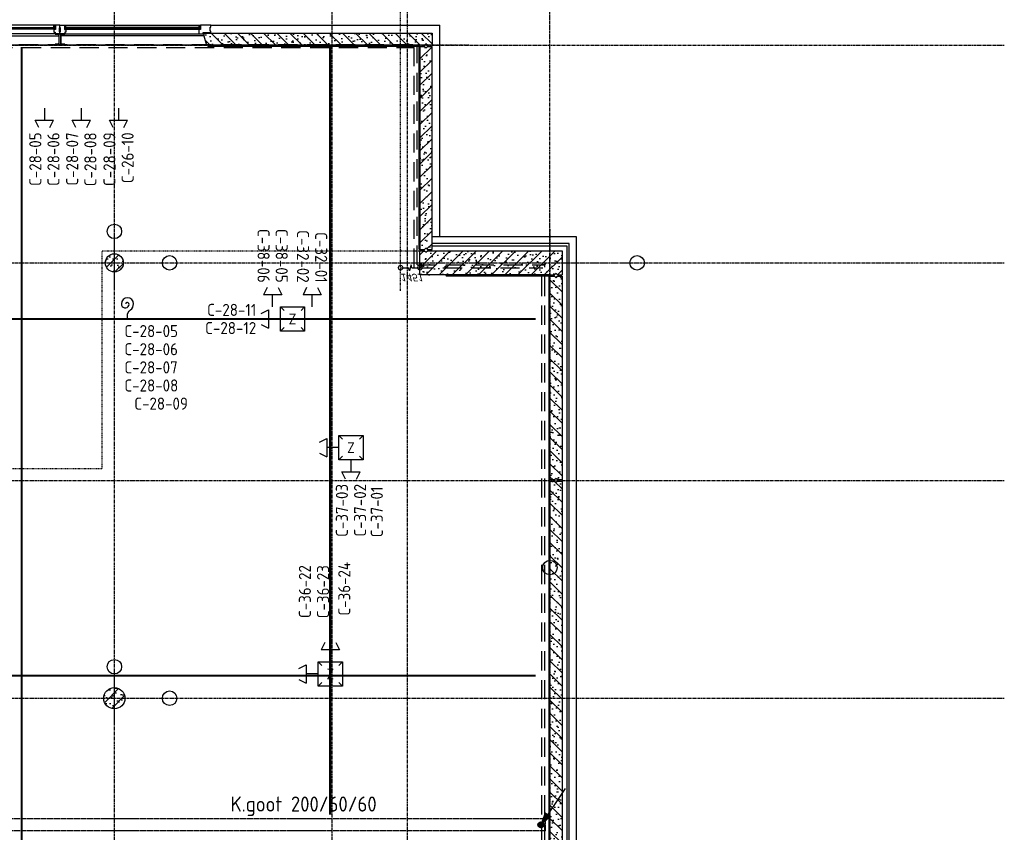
# Model space of a CAD drawing. Extents: x 0 to 1189, y 0 to 841.
# Tile 31 of 33: x 753 to 915, y 554 to 688. Entities that reach past the tile are written whole.
import ezdxf
from ezdxf.enums import TextEntityAlignment as Align

# ---------------------------------------------------------------- set-up
doc = ezdxf.new("R2010")
doc.units = 0
doc.header["$PDSIZE"] = 2
for name, pattern in [('B0304', [6, 5, -0.5, 0, -0.5]), ('B0702', [1.171875, 0.78125, -0.390625]), ('DASHDOT', [25.4, 12.7, -6.35, 0, -6.35]), ('E0001', [1, 1, 0]), ('E0003', [4.7625, 3.175, -1.5875])]:
    doc.linetypes.add(name, pattern=pattern)
doc.layers.get('0').update_dxf_attribs({"linetype": 'CONTINUOUS'})
for name, color, linetype in [('AL$1A---_ALGEMEEN', 9, 'CONTINUOUS'), ('EL63----_LICHTINST', 2, 'CONTINUOUS'), ('ET6130--_KANALISATIE', 7, 'CONTINUOUS'), ('GOTEN', 3, 'CONTINUOUS'), ('STRAMIEN', 1, 'CONTINUOUS'), ('VITELCODERING', 1, 'CONTINUOUS'), ('VITELDATA', 2, 'CONTINUOUS')]:
    doc.layers.add(name, color=color, linetype=linetype)
doc.styles.add('GBBISOPCURSIEF', font='b-gbp3.shx', dxfattribs={"oblique": 15})
doc.styles.get("Standard").update_dxf_attribs({"font": 'ISO'})
pattern_1 = [(225, (0, 0), (108.6116, -108.6116), []), (197, (0, 0), (-41.26, -127.7242), [0, -130.56, -73.92, 0, -107.52]), (228, (0, 0), (29.465, -129.875), [0, -129.28, 0, -131.84, 0, -106.24]), (251, (0, 0), (76.6585, -107.6209), [0, -128, 0, -768, -105.28])]

# ---------------------------------------------------------------- blocks, each defined once
blk = doc.blocks.new('-P1KHE21')
at = {"layer": 'AL$1A---_ALGEMEEN', "linetype": 'Continuous', "ltscale": 2}
for p, q in [((-2300, 10), (-2380, 10)), ((-2380, 10), (-2380, -20)), ((-2300, -15), (-2300, 10)), ((-2380, -20), (-2371, -20)), ((-2371, -89), (-2380, -89)), ((-2380, -89), (-2380, -129)), ((-2380, -129), (-2305, -129)), ((-2371, -20), (-2371, -89)), ((-2305, -62), (-2280, -62)), ((-2305, -113), (-2305, -62)), ((-2305, -129), (-2305, -113)), ((-2305, -113), (-2305, -113)), ((-2280, -15), (-2300, -15)), ((-2280, -62), (-2280, -15))]:
    blk.add_line(p, q, dxfattribs=at)
at = {"layer": 'AL$1A---_ALGEMEEN', "color": 15}
for p, q in [((-2300, 10), (-84, 10)), ((-2305, -129), (-59, -129))]:
    blk.add_line(p, q, dxfattribs=at)
at = {"layer": 'AL$1A---_ALGEMEEN'}
for p, q in [((-2300, -71), (-2300, -86)), ((-2292, -71), (-2292, -86)), ((-72, -71), (-72, -86)), ((-64, -71), (-64, -86))]:
    blk.add_line(p, q, dxfattribs=at)
at = {"layer": 'AL$1A---_ALGEMEEN', "linetype": 'Continuous', "ltscale": 2}
blk.add_lwpolyline([(-84, 10), (-10, 10), (-10, -10), (116, -10), (116, -30), (106, -30), (106, -99), (116, -99), (116, -129), (-59, -129), (-59, -62), (-84, -62), (-84, 10)], dxfattribs=at)
at = {"layer": 'AL$1A---_ALGEMEEN', "color": 15, "linetype": 'Continuous', "ltscale": 2}
for points in [[(-2305, -96), (-2280, -96), (-2280, -123), (-2305, -123)], [(-84, -96), (-59, -96), (-59, -123), (-84, -123)]]:
    blk.add_lwpolyline(points, close=True, dxfattribs=at)
at = {"layer": 'AL$1A---_ALGEMEEN'}
for points in [[(-2300, -66), (-64, -66), (-64, -71), (-2300, -71)], [(-2300, -86), (-64, -86), (-64, -92), (-2300, -92)]]:
    blk.add_lwpolyline(points, close=True, dxfattribs=at)
blk = doc.blocks.new('*U561')
at = {"layer": 'AL$1A---_ALGEMEEN', "color": 15, "linetype": 'ByBlock', "ltscale": 2}
blk.add_lwpolyline([(-19, -90), (-19, 90), (51, 90), (51, 87, -0.391021), (46, 81), (-1, 78, 0.391021), (-11, 67), (-11, -67, 0.391021), (-1, -78), (46, -81, -0.391021), (51, -87), (51, -90)], format="xyb", close=True, dxfattribs=at)
blk = doc.blocks.new('-P142A')
at = {"layer": 'AL$1A---_ALGEMEEN', "linetype": 'Continuous', "ltscale": 2}
h = blk.add_hatch(dxfattribs=at)
h.set_pattern_fill('PREFB', color=256, scale=8, angle=180, style=0)
h.set_pattern_definition([(225, (-7200, 0), (108.6116, -108.6116), []), (197, (-7200, 0), (-41.2599, -127.7242), [0, -130.56, -73.92, 0, -107.52]), (228, (-7200, 0), (29.4649, -129.8749), [0, -129.28, 0, -131.84, 0, -106.24]), (251, (-7200, 0), (76.6585, -107.6209), [0, -128, 0, -768, -105.28])])
h.paths.add_polyline_path([(1790, 200), (-320, 200), (-320, 156), (-278, 0), (1790, 0)])
at = {"layer": 'AL$1A---_ALGEMEEN', "color": 15, "linetype": 'Continuous'}
for p, q in [((-320, 200), (-320, 156)), ((-320, 156), (-278, 0))]:
    blk.add_line(p, q, dxfattribs=at)
at = {"layer": 'AL$1A---_ALGEMEEN', "linetype": 'DASHDOT'}
blk.add_line((-2733, 0), (2996, 0), dxfattribs=at)
at = {"layer": 'AL$1A---_ALGEMEEN', "color": 15, "ltscale": 2}
for p, q in [((-2690, 10), (-2690, 0)), ((-2690, 0), (-278, 0)), ((-320, 156), (-2682, 156))]:
    blk.add_line(p, q, dxfattribs=at)
at = {"layer": 'AL$1A---_ALGEMEEN'}
for p, q in [((-258, 0), (-253, -20)), ((1790, 0), (1790, -10)), ((1780, -20), (-253, -20)), ((1790, -10), (1780, -20))]:
    blk.add_line(p, q, dxfattribs=at)
at = {"layer": 'AL$1A---_ALGEMEEN', "color": 15, "linetype": 'Continuous'}
blk.add_lwpolyline([(-278, 0), (1790, 0), (1790, 200), (-320, 200)], dxfattribs=at)
at = {"layer": 'AL$1A---_ALGEMEEN', "linetype": 'Continuous', "ltscale": 2}
blk.add_circle((3116, 0), 120, dxfattribs=at)
blk.add_point((0, 0), dxfattribs=at)
at = {"layer": 'AL$1A---_ALGEMEEN', "ltscale": 2}
blk.add_blockref('*U561', (-2671, 100), dxfattribs=at)
blk = doc.blocks.new('*U524')
at = {"layer": 'AL$1A---_ALGEMEEN', "color": 15, "linetype": 'ByBlock', "ltscale": 2}
blk.add_lwpolyline([(-19, -90), (-19, 90), (51, 90), (51, 87, -0.391021), (46, 81), (-1, 78, 0.391021), (-11, 67), (-11, -67, 0.391021), (-1, -78), (46, -81, -0.391021), (51, -87), (51, -90)], format="xyb", close=True, dxfattribs=at)
blk = doc.blocks.new('-P142')
at = {"layer": 'AL$1A---_ALGEMEEN', "linetype": 'Continuous', "ltscale": 2}
h = blk.add_hatch(dxfattribs=at)
h.set_pattern_fill('PREFB', color=256, scale=8, angle=180, style=0)
h.set_pattern_definition(pattern_1)
h.paths.add_polyline_path([(2120, 156), (2120, 200), (-1651, 200), (-1651, 0), (-1576, 0), (-1551, 25), (-1526, 0), (2078, 0)])
at = {"layer": 'AL$1A---_ALGEMEEN', "color": 15, "linetype": 'Continuous'}
for p, q in [((2120, 200), (2120, 156)), ((2120, 156), (2078, 0))]:
    blk.add_line(p, q, dxfattribs=at)
at = {"layer": 'AL$1A---_ALGEMEEN', "linetype": 'DASHDOT'}
blk.add_line((-2258, 0), (4658, 0), dxfattribs=at)
at = {"layer": 'AL$1A---_ALGEMEEN'}
for p, q in [((-1421, -20), (-1441, 0)), ((2058, 0), (2053, -20)), ((-1421, -20), (2053, -20))]:
    blk.add_line(p, q, dxfattribs=at)
at = {"layer": 'AL$1A---_ALGEMEEN', "color": 15, "ltscale": 2}
for p, q in [((2078, 0), (4490, 0)), ((2120, 156), (4482, 156)), ((4490, 10), (4490, 0))]:
    blk.add_line(p, q, dxfattribs=at)
at = {"layer": 'AL$1A---_ALGEMEEN', "color": 15, "linetype": 'Continuous'}
for points in [[(2120, 200), (-1651, 200), (-1651, 0), (-1576, 0)], [(-1576, 0), (-1551, 25), (-1526, 0)], [(-1526, 0), (2078, 0)]]:
    blk.add_lwpolyline(points, dxfattribs=at)
at = {"layer": 'AL$1A---_ALGEMEEN', "linetype": 'Continuous', "ltscale": 2}
for p in [(0, 0), (3600, 0)]:
    blk.add_point(p, dxfattribs=at)
at = {"layer": 'AL$1A---_ALGEMEEN', "ltscale": 2, "rotation": 180}
blk.add_blockref('*U524', (4471, 100), dxfattribs=at)
blk = doc.blocks.new('_DOTSMALL')
at = {"color": 0, "linetype": 'ByBlock', "const_width": 0.5}
blk.add_lwpolyline([(-0.0625, 0, 1), (0.0625, 0, 1)], format="xyb", close=True, dxfattribs=at)
blk = doc.blocks.new('-P141')
at = {"layer": 'AL$1A---_ALGEMEEN', "ltscale": 2}
h = blk.add_hatch(dxfattribs=at)
h.set_pattern_fill('PREFB', color=256, scale=8, angle=180, style=0)
h.set_pattern_definition(pattern_1)
h.paths.add_polyline_path([(-3380, 0), (-3380, -75), (-3355, -100), (-3380, -125), (-3380, -200), (-20, -200), (-20, -125), (-45, -100), (-20, -75), (-20, 0)])
at = {"layer": 'AL$1A---_ALGEMEEN', "color": 15, "linetype": 'Continuous'}
for p, q in [((-3380, 0), (-20, 0)), ((-3380, -75), (-3380, 0)), ((-20, -75), (-20, 0)), ((-3380, -75), (-3355, -100)), ((-3355, -100), (-3380, -125)), ((-3380, -200), (-3380, -125)), ((-45, -100), (-20, -75)), ((-20, -125), (-45, -100)), ((-20, -200), (-20, -125)), ((-20, -200), (-3380, -200))]:
    blk.add_line(p, q, dxfattribs=at)
at = {"layer": 'AL$1A---_ALGEMEEN', "color": 15, "linetype": 'ByBlock'}
for p, q in [((-3680, -333), (-3680, -200)), ((-3680, -520), (-3680, -387))]:
    blk.add_line(p, q, dxfattribs=at)
at = {"layer": 'AL$1A---_ALGEMEEN'}
for p, q in [((-3380, -200), (-3380, -210)), ((-3380, -210), (-3370, -220)), ((-30, -220), (-3370, -220)), ((-30, -220), (-20, -210)), ((-20, -200), (-20, -210))]:
    blk.add_line(p, q, dxfattribs=at)
at = {"layer": 'AL$1A---_ALGEMEEN', "linetype": 'DASHDOT', "ltscale": 0.5}
blk.add_line((-4064, -520), (701, -520), dxfattribs=at)
at = {"layer": 'AL$1A---_ALGEMEEN', "color": 15}
blk.add_lwpolyline([(-3680, -333), (-3630, -347), (-3680, -360), (-3730, -373), (-3680, -387)], dxfattribs=at)
at = {"layer": 'AL$1A---_ALGEMEEN', "linetype": 'Continuous', "ltscale": 2}
blk.add_circle((821, -520), 120, dxfattribs=at)
at = {"layer": 'AL$1A---_ALGEMEEN', "color": 15, "linetype": 'ByBlock'}
for p in [(-3680, -200), (-3380, -200), (-3390, -520)]:
    blk.add_point(p, dxfattribs=at)
at = {"layer": 'AL$1A---_ALGEMEEN', "linetype": 'Continuous', "ltscale": 2}
for p in [(-3600, -520), (0, -520)]:
    blk.add_point(p, dxfattribs=at)
at = {"layer": 'AL$1A---_ALGEMEEN', "color": 15, "linetype": 'ByBlock', "xscale": 150, "yscale": 150, "zscale": 150}
for p, rotation in [((-3680, -200), 90), ((-3680, -520), 270)]:
    blk.add_blockref('_DOTSMALL', p, dxfattribs=dict(at, rotation=rotation))
at = {"layer": 'AL$1A---_ALGEMEEN', "color": 15, "linetype": 'ByBlock', "insert": (-3842, -344), "char_height": 125, "attachment_point": 5, "rotation": 90, "style": 'GBBISOPCURSIEF'}
blk.add_mtext('\\A1;1451', dxfattribs=at)
blk = doc.blocks.new('-P144')
at = {"layer": 'AL$1A---_ALGEMEEN', "ltscale": 2}
h = blk.add_hatch(dxfattribs=at)
h.set_pattern_fill('PREFB', color=256, scale=8, angle=180, style=0)
h.set_pattern_definition([(225, (-22, 0), (108.612, -108.612), []), (197, (-22, 0), (-41.26, -127.724), [0, -130.56, -73.92, 0, -107.52]), (228, (-22, 0), (29.465, -129.875), [0, -129.28, 0, -131.84, 0, -106.24]), (251, (-22, 0), (76.6585, -107.621), [0, -128, 0, -768, -105.28])])
h.paths.add_polyline_path([(-20, -200), (75, -200), (100, -175), (125, -200), (200, -200), (200, 0), (-2149, 0), (-2149, -200)])
h.paths.add_polyline_path([(200, 0), (200, 200), (-2024, 200), (-2049, 175), (-2074, 200), (-2149, 200), (-2149, 0)])
at = {"layer": 'AL$1A---_ALGEMEEN', "color": 15, "linetype": 'Continuous'}
for p, q in [((-2149, -200), (-2149, 200)), ((-2149, 200), (-2074, 200)), ((-2074, 200), (-2049, 175)), ((-2049, 175), (-2024, 200)), ((-2024, 200), (200, 200)), ((200, 200), (200, -200)), ((-20, -200), (-2149, -200)), ((-20, -200), (75, -200)), ((100, -175), (75, -200)), ((125, -200), (100, -175)), ((125, -200), (200, -200))]:
    blk.add_line(p, q, dxfattribs=at)
at = {"layer": 'AL$1A---_ALGEMEEN', "linetype": 'DASHDOT', "ltscale": 0.5}
blk.add_line((-2682, 0), (1320, 0), dxfattribs=at)
at = {"layer": 'AL$1A---_ALGEMEEN'}
for p, q in [((-1729, -200), (-1709, -220)), ((-30, -220), (-1709, -220)), ((-10, -200), (-30, -220)), ((-20, -200), (-20, -200))]:
    blk.add_line(p, q, dxfattribs=at)
at = {"layer": 'AL$1A---_ALGEMEEN', "linetype": 'Continuous', "ltscale": 2}
blk.add_circle((1440, 0), 120, dxfattribs=at)
for p in [(-2360, 0), (0, 0)]:
    blk.add_point(p, dxfattribs=at)
blk = doc.blocks.new('-P145')
at = {"layer": 'AL$1A---_ALGEMEEN', "ltscale": 2}
h = blk.add_hatch(dxfattribs=at)
h.set_pattern_fill('PREFB', color=256, scale=8, angle=180, style=0)
h.set_pattern_definition(pattern_1)
h.paths.add_polyline_path([(-10, 200), (-3380, 200), (-3380, 125), (-3355, 100), (-3380, 75), (-3380, 0), (-10, 0), (-10, 75), (-35, 100), (-10, 125)])
at = {"layer": 'AL$1A---_ALGEMEEN', "linetype": 'DASHDOT', "ltscale": 0.5}
blk.add_line((-4159, 0), (1320, 0), dxfattribs=at)
at = {"layer": 'AL$1A---_ALGEMEEN'}
for p, q in [((-3380, 0), (-3380, -10)), ((-10, -10), (-10, 0)), ((-3380, -10), (-3370, -20)), ((-3370, -20), (-20, -20)), ((-10, -10), (-20, -20))]:
    blk.add_line(p, q, dxfattribs=at)
at = {"layer": 'AL$1A---_ALGEMEEN', "color": 15, "linetype": 'Continuous'}
blk.add_lwpolyline([(-10, 200), (-10, 125), (-35, 100), (-10, 75), (-10, 0), (-3380, 0), (-3380, 75), (-3355, 100), (-3380, 125), (-3380, 200)], close=True, dxfattribs=at)
at = {"layer": 'AL$1A---_ALGEMEEN', "linetype": 'Continuous', "ltscale": 2}
blk.add_circle((1440, 0), 120, dxfattribs=at)
for p in [(-3600, 0), (0, 0)]:
    blk.add_point(p, dxfattribs=at)
blk = doc.blocks.new('-P146')
at = {"layer": 'AL$1A---_ALGEMEEN', "ltscale": 2}
h = blk.add_hatch(dxfattribs=at)
h.set_pattern_fill('PREFB', color=256, scale=8, angle=180, style=0)
h.set_pattern_definition(pattern_1)
h.paths.add_polyline_path([(-7190, 200), (-7190, 125), (-7165, 100), (-7190, 75), (-7190, 0), (-3610, 0), (-3610, 10), (-3590, 10), (-3590, 0), (-220, 0), (-220, 75), (-245, 100), (-220, 125), (-220, 200)])
at = {"layer": 'AL$1A---_ALGEMEEN', "linetype": 'DASHDOT', "ltscale": 0.5}
blk.add_line((-7690, 0), (634, 0), dxfattribs=at)
at = {"layer": 'AL$1A---_ALGEMEEN'}
for p, q in [((-7190, 0), (-7190, -10)), ((-3610, 0), (-3610, -10)), ((-3590, 0), (-3590, -10)), ((-220, -10), (-220, 0)), ((-7190, -10), (-7180, -20)), ((-7180, -20), (-3620, -20)), ((-3610, -10), (-3620, -20)), ((-3590, -10), (-3580, -20)), ((-3580, -20), (-230, -20)), ((-220, -10), (-230, -20))]:
    blk.add_line(p, q, dxfattribs=at)
at = {"layer": 'AL$1A---_ALGEMEEN', "color": 15, "linetype": 'Continuous'}
for points in [[(-3610, 0), (-7190, 0), (-7190, 75), (-7165, 100), (-7190, 125), (-7190, 200), (-220, 200)], [(-220, 200), (-220, 125), (-245, 100), (-220, 75), (-220, 0), (-3590, 0)], [(-3610, 0), (-3610, 10), (-3590, 10), (-3590, 0)]]:
    blk.add_lwpolyline(points, dxfattribs=at)
at = {"layer": 'AL$1A---_ALGEMEEN', "linetype": 'Continuous', "ltscale": 2}
blk.add_circle((754, 0), 120, dxfattribs=at)
for p in [(-7200, 0), (-3600, 0), (0, 0)]:
    blk.add_point(p, dxfattribs=at)
blk = doc.blocks.new('-STR-P2')
at = {"layer": 'AL$1A---_ALGEMEEN', "linetype": 'DASHDOT', "ltscale": 0.1}
for p, q in [((0, -401), (0, 401)), ((-401, 0), (793, 0))]:
    blk.add_line(p, q, dxfattribs=at)
at = {"layer": 'AL$1A---_ALGEMEEN', "linetype": 'Continuous', "ltscale": 2}
for centre in [(0, 521), (913, 0)]:
    blk.add_circle(centre, 120, dxfattribs=at)
blk.add_point((0, 0), dxfattribs=at)
blk = doc.blocks.new('-P280')
at = {"layer": 'AL$1A---_ALGEMEEN', "ltscale": 2}
h = blk.add_hatch(dxfattribs=at)
h.set_pattern_fill('PREFB', color=256, scale=8, angle=180, style=0)
h.set_pattern_definition(pattern_1)
h.paths.add_polyline_path([(175, 0, 1), (-175, 0, 1)])
at = {"layer": 'AL$1A---_ALGEMEEN', "color": 15, "ltscale": 2}
blk.add_circle((0, 0), 175, dxfattribs=at)
at = {"layer": 'AL$1A---_ALGEMEEN', "color": 15, "linetype": 'Continuous'}
blk.add_circle((0, 0), 175, dxfattribs=at)
at = {"layer": 'AL$1A---_ALGEMEEN', "linetype": 'DASHDOT', "ltscale": 0.5}
blk.add_blockref('-STR-P2', (0, 0), dxfattribs=at)
blk = doc.blocks.new('-P285')
at = {"layer": 'AL$1A---_ALGEMEEN', "ltscale": 2}
h = blk.add_hatch(dxfattribs=at)
h.set_pattern_fill('PREFB', color=256, scale=8, angle=180, style=0)
h.set_pattern_definition(pattern_1)
h.paths.add_polyline_path([(150, 0, 1), (-150, 0, 1)])
at = {"layer": 'AL$1A---_ALGEMEEN', "color": 15, "ltscale": 2}
blk.add_circle((0, 0), 150, dxfattribs=at)
at = {"layer": 'AL$1A---_ALGEMEEN', "color": 15, "linetype": 'Continuous'}
blk.add_circle((0, 0), 150, dxfattribs=at)
at = {"layer": 'AL$1A---_ALGEMEEN', "linetype": 'DASHDOT', "ltscale": 0.5}
blk.add_blockref('-STR-P2', (0, 0), dxfattribs=at)
blk = doc.blocks.new('XREF_B-A3-II-113')
at = {"layer": 'AL$1A---_ALGEMEEN', "color": 8, "ltscale": 2}
for p, q in [((90862, 81190), (94650, 81190)), ((94650, 77696), (94650, 81190)), ((94523, 77696), (96907, 77696)), ((94523, 77581), (94523, 77681)), ((96907, 77696), (96907, 62426)), ((96792, 77581), (94523, 77581)), ((94523, 77541), (96752, 77541)), ((96752, 77541), (96752, 62581)), ((96792, 62541), (96792, 77581))]:
    blk.add_line(p, q, dxfattribs=at)
at = {"layer": 'AL$1A---_ALGEMEEN', "color": 8, "linetype": 'B0702', "ltscale": 2}
blk.add_lwpolyline([(73401, 77461), (78672, 77461), (78672, 73861), (89072, 73861), (89072, 77461), (94343, 77461)], dxfattribs=at)
at = {"layer": 'STRAMIEN', "color": 8, "linetype": 'B0304', "ltscale": 10}
for p, q in [((89272, 25534), (89272, 86161)), ((92872, 25534), (92872, 86171)), ((94112, 86161), (94112, 25534)), ((96472, 25534), (96472, 86171)), ((17072, 80861), (103982, 80861)), ((17072, 77261), (103982, 77261)), ((17072, 73661), (103982, 73661)), ((17072, 70061), (103982, 70061))]:
    blk.add_line(p, q, dxfattribs=at)
at = {"layer": 'AL$1A---_ALGEMEEN', "color": 8, "linetype": 'Continuous', "ltscale": 2, "xscale": -1}
for name, p, rotation in [('-P141', (94523, 80861), 270), ('-P1KHE21', (90752, 81061), 180)]:
    blk.add_blockref(name, p, dxfattribs=dict(at, rotation=rotation))
for name, p in [('-P142A', (85672, 80861)), ('-P142', (92872, 80861))]:
    blk.add_blockref(name, p, dxfattribs=at)
at = {"layer": 'AL$1A---_ALGEMEEN', "color": 8, "linetype": 'Continuous', "ltscale": 2}
for name, p, rotation in [('-P1KHE21', (85992, 81061), 180), ('-P145', (96472, 73661), 270), ('-P146', (96472, 66461), 270)]:
    blk.add_blockref(name, p, dxfattribs=dict(at, rotation=rotation))
at = {"layer": 'AL$1A---_ALGEMEEN', "color": 8, "ltscale": 2}
for name, p in [('-P285', (89272, 77261)), ('-P280', (89272, 70061))]:
    blk.add_blockref(name, p, dxfattribs=at)
at = {"layer": 'AL$1A---_ALGEMEEN', "color": 8, "linetype": 'Continuous', "ltscale": 2}
blk.add_blockref('-P144', (96472, 77261), dxfattribs=at)
blk = doc.blocks.new('ESK1202A')
at = {"color": 0, "linetype": 'Continuous'}
blk.add_line((4, 6), (0, 0), dxfattribs=at)
at = {"color": 0}
for points in [[(0, 0), (1.53, 1.39), (0.69, 1.94), (0, 0)], [(1.11, 1.66), (1.11, 1.66)]]:
    blk.add_lwpolyline(points, dxfattribs=at)
for points in [[(0.23, 0.34), (1.36, 1.37), (0.74, 1.79)], [(0.46, 0.69), (1.2, 1.36), (0.8, 1.63)], [(0.69, 1.03), (1.04, 1.35), (0.85, 1.48)]]:
    blk.add_lwpolyline(points, close=True, dxfattribs=at)
for radius in [0.5, 0.4, 0.3, 0.2, 0.1]:
    blk.add_circle((0, 0), radius, dxfattribs=at)
at = {"flags": 1}
blk.add_attdef('LD', (4, 0), '', height=1.8, dxfattribs=at)
blk = doc.blocks.new('$DAT003')
for p, q in [((0, 0), (2, 0)), ((3.2, 0.9), (2, 1.5)), ((2, -1.5), (2, 1.5)), ((3.2, -0.9), (2, -1.5))]:
    blk.add_line(p, q)
blk = doc.blocks.new('DAT030')
for p, q in [((-2, 2), (-1.41, 1.41)), ((-2, -2), (-2, 2)), ((-2, 2), (2, 2)), ((2, 2), (1.41, 1.41)), ((2, 2), (2, -2)), ((-1.41, -1.41), (-2, -2)), ((1.41, -1.41), (2, -2)), ((2, -2), (-2, -2))]:
    blk.add_line(p, q)
at = {"color": 4}
blk.add_attdef('NR', text='', height=1.8, dxfattribs=at).set_placement((0, 0), align=Align.MIDDLE)
blk = doc.blocks.new('DAT029')
blk.add_lwpolyline([(0, 0), (0.5, 0, -0.236068), (1.5, -0.5, 0.236068), (2.5, -1, 1), (2.5, 1, 0.819804), (2.25, -0.25, 0.457677), (2.75, 0, 0.568657), (2.5, 0.25, 3.072989)], format="xyb")

msp = doc.modelspace()

# ---------------------------------------------------------------- linework, layer by layer
at = {"layer": 'GOTEN', "linetype": 'E0003'}
for p, q in [((609.7, 684.38), (818.37, 684.38)), ((610.2, 683.88), (817.87, 683.88)), ((817.87, 647.47), (817.87, 683.88)), ((818.37, 647.97), (818.37, 684.38)), ((818.37, 647.97), (839.5, 647.97)), ((839.5, 542.78), (839.5, 647.97)), ((817.87, 647.47), (839, 647.47)), ((839, 542.78), (839, 647.47))]:
    msp.add_line(p, q, dxfattribs=at)
at = {"layer": 'GOTEN', "linetype": 'E0001'}
for p, q in [((839.62, 556.33), (593.02, 556.33)), ((839.62, 554.33), (839.62, 556.33)), ((839.62, 554.33), (644.33, 554.33))]:
    msp.add_line(p, q, dxfattribs=at)
at = {"layer": 'GOTEN', "linetype": 'DASHDOT', "const_width": 0.35}
for points in [[(753, 684), (753, 147)], [(804, 684), (804, 557)], [(591, 639), (838, 639)], [(591, 580), (838, 580)]]:
    msp.add_lwpolyline(points, dxfattribs=at)

# ---------------------------------------------------------------- block references
at = {"xscale": 0.01, "yscale": 0.01, "zscale": 0.01}
msp.add_blockref('XREF_B-A3-II-113', (-124.38, -124.33), dxfattribs=at)
at = {"layer": 'EL63----_LICHTINST', "linetype": 'E0001'}
msp.add_blockref('ESK1202A', (838.85, 555.34), dxfattribs=at)
at = {"layer": 'VITELDATA'}
for name, p, rotation in [('$DAT003', (756.77, 673.86), 270), ('$DAT003', (762.87, 673.86), 270), ('$DAT003', (769.03, 673.86), 270), ('$DAT003', (794.5, 641), 89.99999999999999), ('$DAT003', (801.02, 641), 89.99999999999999), ('DAT029', (770.5, 639), 90), ('$DAT003', (795.79, 639), 180), ('$DAT003', (805.45, 617.72), 180), ('$DAT003', (807.45, 615.72), 270), ('$DAT003', (804.04, 582.29), 89.99999999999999), ('$DAT003', (802.04, 580.29), 180)]:
    msp.add_blockref(name, p, dxfattribs=dict(at, rotation=rotation))
for p in [(797.79, 639), (807.45, 617.72), (804.04, 580.29)]:
    msp.add_blockref('DAT030', p, dxfattribs=at).add_auto_attribs({'NR': 'Z'})

# ---------------------------------------------------------------- texts
at = {"layer": 'ET6130--_KANALISATIE', "color": 2, "linetype": 'E0001'}
msp.add_text('K.goot 200/60/60', height=2.5, dxfattribs=at).set_placement((787.54, 557.53))
at = {"layer": 'VITELCODERING'}
for s, rotation, p in [('C-28-05', 90, (756.27, 669.86)), ('C-28-06', 90, (759.27, 669.86)), ('C-28-07', 90, (762.37, 669.86)), ('C-28-08', 90, (765.37, 669.86)), ('C-28-09', 90, (768.53, 669.86)), ('C-26-10', 90, (771.53, 669.86)), ('C-38-06', 270, (792, 645)), ('C-38-05', 270, (795, 645)), ('C-32-02', 270, (798.52, 645)), ('C-32-01', 270, (801.52, 645)), ('C-37-03', 90, (806.95, 611.72)), ('C-37-02', 90, (809.95, 611.72)), ('C-37-01', 90, (812.72, 611.28)), ('C-36-22', 90, (800.83, 598.29)), ('C-36-23', 90, (803.83, 598.29)), ('C-36-24', 90, (807.34, 598.82))]:
    msp.add_text(s, height=2, rotation=rotation, dxfattribs=at).set_placement(p, align=Align.RIGHT)
for s, p in [('C-28-11', (791.79, 639.5)), ('C-28-12', (791.79, 636.5)), ('C-28-09', (780.5, 624))]:
    msp.add_text(s, height=2, dxfattribs=at).set_placement(p, align=Align.RIGHT)
for s, p in [('C-28-05', (770, 636)), ('C-28-06', (770, 633)), ('C-28-07', (770, 630)), ('C-28-08', (770, 627))]:
    msp.add_text(s, height=2, dxfattribs=at).set_placement(p)

doc.saveas('drawing.dxf')
